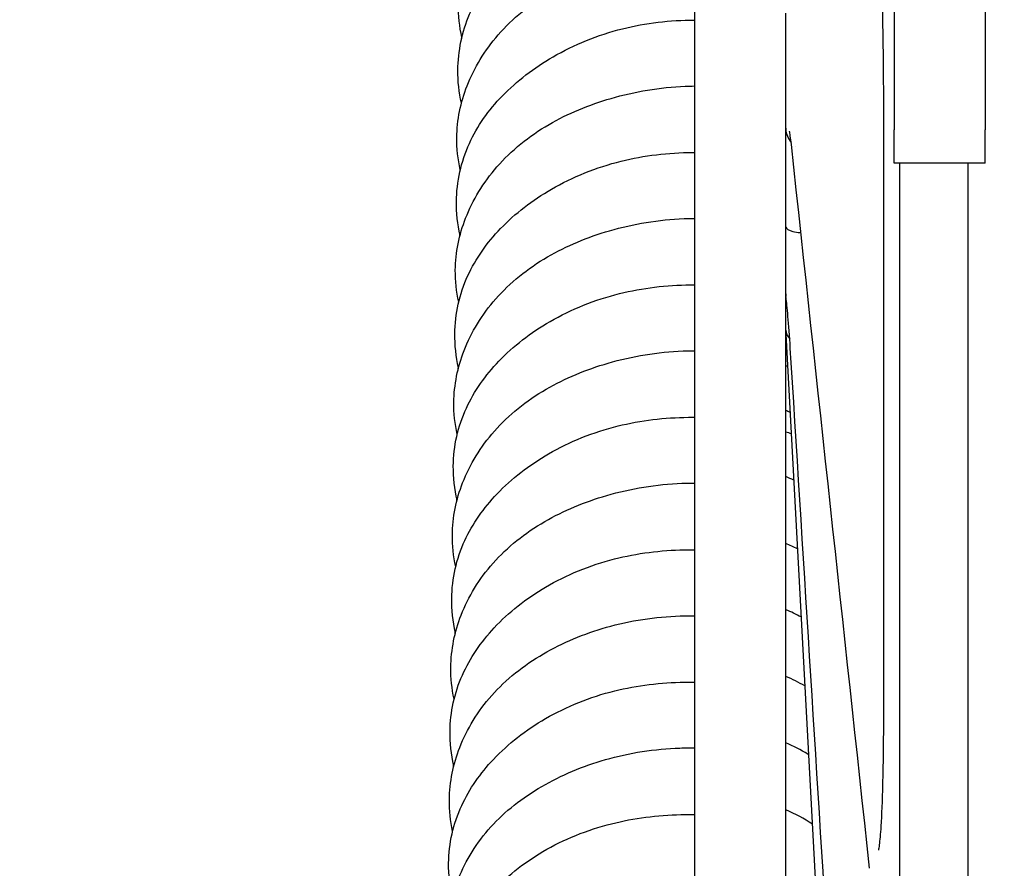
# Model space of a CAD drawing. Header units: millimetres. Extents: x 49320 to 60117, y -4209 to 20568.
# Tile 45 of 252: x 52403.54 to 52407.86, y -1966.05 to -1962.33. Entities that reach past the tile are written whole.
import ezdxf

# ---------------------------------------------------------------- set-up
doc = ezdxf.new("R2010")
doc.units = ezdxf.units.MM
doc.layers.add('_mt_hatch żelbet', color=8, linetype='Continuous', lineweight=9)
doc.layers.add('_mt_widok', color=253, linetype='Continuous')
doc.layers.add('ARCATA', color=4, linetype='Continuous')

# ---------------------------------------------------------------- blocks, each defined once
blk = doc.blocks.new('WINDA 1 DZ')
at = {"layer": 'ARCATA', "color": 5, "true_color": 0x1414ff}
for p, q in [((169.925, 76.9332), (169.925, 65.3942)), ((169.925, 76.9332), (169.925, 65.3942)), ((170.8, 76.1113), (170.8, 75.1901)), ((170.8, 76.1113), (170.8, 75.1901)), ((171.2, 76.1113), (171.2, 75.1901)), ((171.2, 76.1113), (171.2, 75.1901)), ((170.325, 75.1969), (170.325, 75.7023)), ((170.325, 75.1969), (170.325, 75.7023)), ((170.325, 75.1687), (170.325, 75.1969)), ((170.325, 75.1687), (170.325, 75.1969)), ((170.8, 75.0437), (170.8, 75.1901)), ((170.8, 75.0437), (170.8, 75.1901)), ((171.2, 75.0437), (171.2, 75.1901)), ((171.2, 75.0437), (171.2, 75.1901)), ((170.325, 65.3942), (170.325, 75.1687)), ((170.325, 65.3942), (170.325, 75.1687)), ((170.3696, 75.1161), (170.3696, 75.116)), ((170.3696, 75.1161), (170.3696, 75.116)), ((171.2, 75.0437), (170.8, 75.0437)), ((171.2, 75.0437), (170.8, 75.0437)), ((170.825, 65.0677), (170.825, 75.0437)), ((170.825, 65.0677), (170.825, 75.0437)), ((171.125, 65.0677), (171.125, 75.0437)), ((171.125, 65.0677), (171.125, 75.0437)), ((170.3916, 74.7385), (170.3916, 74.7385)), ((170.3916, 74.7385), (170.3916, 74.7385)), ((170.325, 74.2927), (170.825, 65.0677)), ((170.325, 74.2927), (170.825, 65.0677))]:
    blk.add_line(p, q, dxfattribs=at)
for centre, major_axis, ratio, start_param, end_param in [((170.328, 75.2197), (0.0021, 0.0322), 0.065188, 2.358356, 2.61243), ((170.328, 75.2197), (0.0021, 0.0322), 0.065188, 2.358356, 2.61243), ((170.328, 74.4464), (-0.0027, 0.0259), 0.048294, 0.434366, 0.68844), ((170.328, 74.4464), (-0.0027, 0.0259), 0.048294, 0.434366, 0.68844), ((170.8551, 72.6719), (-0.1, 0), 0.383179, 6.283166, 6.283251), ((170.8551, 72.6719), (-0.1, 0), 0.383179, 6.283166, 6.283251)]:
    blk.add_ellipse(centre, major_axis=major_axis, ratio=ratio, start_param=start_param, end_param=end_param, dxfattribs=at)
for points, knots in [([(168.9041, 75.5956), (168.893, 75.6429), (168.8875, 75.6913), (168.889, 75.8167), (168.9052, 75.895), (168.9658, 76.0474), (169.0126, 76.1227), (169.1337, 76.2605), (169.2113, 76.3241), (169.3823, 76.4239), (169.4763, 76.4628), (169.6775, 76.5203), (169.7878, 76.5383), (169.9062, 76.5435), (169.9156, 76.5438), (169.925, 76.544)], [275.338456, 275.338456, 275.338456, 275.338456, 275.515688, 275.515688, 275.80424, 275.80424, 276.111065, 276.111065, 276.433775, 276.433775, 276.742372, 276.742372, 277.07021, 277.07021, 277.098408, 277.098408, 277.098408, 277.098408]), ([(168.9017, 75.3062), (168.8909, 75.3544), (168.8857, 75.4034), (168.8871, 75.535), (168.9043, 75.619), (168.971, 75.7766), (169.022, 75.8512), (169.1459, 75.9811), (169.2199, 76.0386), (169.3922, 76.1398), (169.4949, 76.1827), (169.7045, 76.2379), (169.8136, 76.2517), (169.922, 76.2529), (169.9235, 76.2529), (169.925, 76.253)], [269.155303, 269.155303, 269.155303, 269.155303, 269.336114, 269.336114, 269.645237, 269.645237, 269.953435, 269.953435, 270.255848, 270.255848, 270.591878, 270.591878, 270.913182, 270.913182, 270.917768, 270.917768, 270.917768, 270.917768]), ([(170.755, 75.2384), (170.755, 75.3582), (170.7541, 75.4822), (170.7503, 75.7184), (170.7475, 75.8337), (170.741, 76.0211), (170.7375, 76.0992), (170.7337, 76.1669)], [0, 0, 0, 0, 0.362526, 0.362526, 0.722246, 0.722246, 1.012854, 1.012854, 1.012854, 1.012854]), ([(170.755, 75.2384), (170.755, 75.3582), (170.7541, 75.4822), (170.7503, 75.7184), (170.7475, 75.8337), (170.741, 76.0211), (170.7375, 76.0992), (170.7337, 76.1669)], [0, 0, 0, 0, 0.362526, 0.362526, 0.722246, 0.722246, 1.012854, 1.012854, 1.012854, 1.012854]), ([(168.8968, 75.0144), (168.886, 75.0611), (168.8807, 75.1088), (168.8822, 75.2327), (168.898, 75.3101), (168.9576, 75.4625), (169.0041, 75.5386), (169.1253, 75.6781), (169.2034, 75.7425), (169.3746, 75.8424), (169.4678, 75.8811), (169.6682, 75.9389), (169.7786, 75.9571), (169.9002, 75.9626), (169.9126, 75.963), (169.925, 75.9632)], [262.969997, 262.969997, 262.969997, 262.969997, 263.144778, 263.144778, 263.430216, 263.430216, 263.739544, 263.739544, 264.065146, 264.065146, 264.37144, 264.37144, 264.69971, 264.69971, 264.736896, 264.736896, 264.736896, 264.736896]), ([(168.8957, 74.7265), (168.8847, 74.7758), (168.8793, 74.8259), (168.8807, 74.9616), (168.8995, 75.0493), (168.9707, 75.2056), (169.0208, 75.2763), (169.1444, 75.4041), (169.22, 75.4622), (169.3956, 75.5636), (169.4998, 75.6061), (169.7101, 75.6589), (169.8179, 75.6715), (169.9239, 75.6719), (169.9244, 75.6719), (169.925, 75.6719)], [256.788533, 256.788533, 256.788533, 256.788533, 256.973828, 256.973828, 257.294248, 257.294248, 257.590379, 257.590379, 257.898021, 257.898021, 258.236894, 258.236894, 258.554327, 258.554327, 258.555988, 258.555988, 258.555988, 258.555988]), ([(168.89, 74.4337), (168.8794, 74.4802), (168.8743, 74.5275), (168.8758, 74.6512), (168.8916, 74.7288), (168.9512, 74.882), (168.998, 74.9587), (169.1198, 75.0984), (169.198, 75.1623), (169.3688, 75.2615), (169.4617, 75.3001), (169.6623, 75.358), (169.7734, 75.3763), (169.8971, 75.3817), (169.9111, 75.3821), (169.925, 75.3823)], [250.602234, 250.602234, 250.602234, 250.602234, 250.775841, 250.775841, 251.062018, 251.062018, 251.373639, 251.373639, 251.698063, 251.698063, 252.003285, 252.003285, 252.333449, 252.333449, 252.375255, 252.375255, 252.375255, 252.375255]), ([(170.3494, 75.1255), (170.3478, 75.14), (170.3462, 75.1525), (170.3435, 75.1717), (170.3422, 75.1788), (170.3412, 75.1833), (170.341, 75.184), (170.341, 75.184)], [0, 0, 0, 0, 0.0913655, 0.0913655, 0.1783779, 0.1783779, 0.208687, 0.208687, 0.208687, 0.208687]), ([(170.3494, 75.1255), (170.3478, 75.14), (170.3462, 75.1525), (170.3435, 75.1717), (170.3422, 75.1788), (170.3412, 75.1833), (170.341, 75.184), (170.341, 75.184)], [0, 0, 0, 0, 0.0913655, 0.0913655, 0.1783779, 0.1783779, 0.208687, 0.208687, 0.208687, 0.208687]), ([(168.889, 74.1452), (168.8779, 74.1947), (168.8725, 74.245), (168.8738, 74.381), (168.8927, 74.4687), (168.9641, 74.6243), (169.0137, 74.6944), (169.1369, 74.8223), (169.2131, 74.881), (169.3893, 74.9827), (169.4936, 75.0252), (169.7032, 75.0775), (169.8102, 75.09), (169.9183, 75.0907), (169.9217, 75.0908), (169.925, 75.0908)], [244.420041, 244.420041, 244.420041, 244.420041, 244.606213, 244.606213, 244.926542, 244.926542, 245.220262, 245.220262, 245.530243, 245.530243, 245.869048, 245.869048, 246.184349, 246.184349, 246.1944, 246.1944, 246.1944, 246.1944]), ([(168.8832, 73.8529), (168.8728, 73.8991), (168.8678, 73.9463), (168.8693, 74.07), (168.885, 74.1477), (168.9447, 74.3015), (168.9918, 74.3787), (169.114, 74.5182), (169.1921, 74.5816), (169.3625, 74.6804), (169.4552, 74.719), (169.6563, 74.7772), (169.768, 74.7956), (169.894, 74.8009), (169.9095, 74.8012), (169.925, 74.8013)], [238.23426, 238.23426, 238.23426, 238.23426, 238.407294, 238.407294, 238.694101, 238.694101, 239.007323, 239.007323, 239.330313, 239.330313, 239.635161, 239.635161, 239.967176, 239.967176, 240.013721, 240.013721, 240.013721, 240.013721]), ([(170.3251, 74.7629), (170.3251, 74.763), (170.3251, 74.7631), (170.325, 74.763), (170.325, 74.7628), (170.325, 74.7623), (170.325, 74.7618), (170.325, 74.7613)], [0, 0, 0, 0, 0.00001238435, 0.00001238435, 0.00002839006, 0.00002839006, 0.0000543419, 0.0000543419, 0.0000543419, 0.0000543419]), ([(170.3251, 74.7629), (170.3251, 74.763), (170.3251, 74.7631), (170.325, 74.763), (170.325, 74.7628), (170.325, 74.7623), (170.325, 74.7618), (170.325, 74.7613)], [0, 0, 0, 0, 0.00001238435, 0.00001238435, 0.00002839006, 0.00002839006, 0.0000543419, 0.0000543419, 0.0000543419, 0.0000543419]), ([(170.3251, 74.7629), (170.3262, 74.7559), (170.3379, 74.7488), (170.3559, 74.7442), (170.3655, 74.7417), (170.3767, 74.7399), (170.3877, 74.7388), (170.3889, 74.7387), (170.39, 74.7386), (170.3912, 74.7385)], [-1, -1, -1, -1, -0.5, -0.5, -0.5, -0.25, -0.25, -0.25, -0.22693, -0.22693, -0.22693, -0.22693]), ([(170.3251, 74.7629), (170.3262, 74.7559), (170.3379, 74.7488), (170.3559, 74.7442), (170.3655, 74.7417), (170.3767, 74.7399), (170.3877, 74.7388), (170.3889, 74.7387), (170.39, 74.7386), (170.3912, 74.7385)], [-1, -1, -1, -1, -0.5, -0.5, -0.5, -0.25, -0.25, -0.25, -0.22693, -0.22693, -0.22693, -0.22693]), ([(168.8823, 73.5638), (168.8711, 73.6135), (168.8656, 73.6641), (168.867, 73.8001), (168.886, 73.8879), (168.9574, 74.0427), (169.0065, 74.1122), (169.1294, 74.2405), (169.206, 74.2998), (169.3828, 74.4019), (169.4871, 74.4443), (169.6961, 74.4961), (169.8022, 74.5086), (169.9125, 74.5095), (169.9187, 74.5096), (169.925, 74.5095)], [232.05153, 232.05153, 232.05153, 232.05153, 232.238462, 232.238462, 232.558335, 232.558335, 232.850071, 232.850071, 233.162466, 233.162466, 233.501074, 233.501074, 233.814072, 233.814072, 233.8329, 233.8329, 233.8329, 233.8329]), ([(170.349, 74.167), (170.3453, 74.2259), (170.3416, 74.2798), (170.3348, 74.3685), (170.3317, 74.4048), (170.3279, 74.4419), (170.3267, 74.4518), (170.3259, 74.4579)], [0, 0, 0, 0, 0.2044136, 0.2044136, 0.406352, 0.406352, 0.5066829, 0.5066829, 0.5066829, 0.5066829]), ([(170.349, 74.167), (170.3453, 74.2259), (170.3416, 74.2798), (170.3348, 74.3685), (170.3317, 74.4048), (170.3279, 74.4419), (170.3267, 74.4518), (170.3259, 74.4579)], [0, 0, 0, 0, 0.2044136, 0.2044136, 0.406352, 0.406352, 0.5066829, 0.5066829, 0.5066829, 0.5066829]), ([(170.3251, 74.3099), (170.3251, 74.3102), (170.3251, 74.3104), (170.325, 74.3108), (170.325, 74.311), (170.325, 74.3111), (170.325, 74.3111), (170.325, 74.311)], [0, 0, 0, 0, 0.00001238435, 0.00001238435, 0.00002839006, 0.00002839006, 0.0000543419, 0.0000543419, 0.0000543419, 0.0000543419]), ([(170.3251, 74.3099), (170.3251, 74.3102), (170.3251, 74.3104), (170.325, 74.3108), (170.325, 74.311), (170.325, 74.3111), (170.325, 74.3111), (170.325, 74.311)], [0, 0, 0, 0, 0.00001238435, 0.00001238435, 0.00002839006, 0.00002839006, 0.0000543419, 0.0000543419, 0.0000543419, 0.0000543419]), ([(168.8764, 73.272), (168.8661, 73.3182), (168.8613, 73.3652), (168.8627, 73.489), (168.8785, 73.567), (168.9383, 73.7214), (168.9857, 73.7989), (169.1083, 73.9382), (169.1864, 74.001), (169.3565, 74.0994), (169.4491, 74.138), (169.6507, 74.1964), (169.7631, 74.2149), (169.891, 74.22), (169.908, 74.2204), (169.925, 74.2204)], [225.866313, 225.866313, 225.866313, 225.866313, 226.038915, 226.038915, 226.326729, 226.326729, 226.641389, 226.641389, 226.962726, 226.962726, 227.267582, 227.267582, 227.60129, 227.60129, 227.652213, 227.652213, 227.652213, 227.652213]), ([(168.8756, 72.9825), (168.8643, 73.0323), (168.8587, 73.0831), (168.86, 73.2192), (168.8792, 73.3068), (168.9505, 73.4609), (168.9993, 73.5301), (169.1218, 73.6587), (169.1989, 73.7185), (169.3761, 73.821), (169.4804, 73.8633), (169.6887, 73.9146), (169.7941, 73.9272), (169.9067, 73.9284), (169.9158, 73.9284), (169.925, 73.9283)], [219.683097, 219.683097, 219.683097, 219.683097, 219.870623, 219.870623, 220.189831, 220.189831, 220.479904, 220.479904, 220.794567, 220.794567, 221.132783, 221.132783, 221.443834, 221.443834, 221.471417, 221.471417, 221.471417, 221.471417]), ([(168.8697, 72.6908), (168.8594, 72.7369), (168.8547, 72.7839), (168.8561, 72.9079), (168.8718, 72.9861), (168.9318, 73.141), (168.9795, 73.219), (169.1025, 73.3581), (169.1804, 73.4203), (169.3503, 73.5185), (169.443, 73.5571), (169.645, 73.6156), (169.7578, 73.6341), (169.8878, 73.6391), (169.9064, 73.6394), (169.925, 73.6393)], [213.497877, 213.497877, 213.497877, 213.497877, 213.67042, 213.67042, 213.959019, 213.959019, 214.27508, 214.27508, 214.594948, 214.594948, 214.900085, 214.900085, 215.234964, 215.234964, 215.29075, 215.29075, 215.29075, 215.29075]), ([(168.8685, 72.3986), (168.8569, 72.4485), (168.8513, 72.4994), (168.8527, 72.6332), (168.8709, 72.7182), (168.9392, 72.8711), (168.9872, 72.9414), (169.1088, 73.072), (169.1857, 73.1329), (169.362, 73.2366), (169.4655, 73.2792), (169.6723, 73.3316), (169.7771, 73.3449), (169.895, 73.3471), (169.91, 73.3471), (169.925, 73.3469)], [207.311512, 207.311512, 207.311512, 207.311512, 207.499308, 207.499308, 207.809572, 207.809572, 208.102016, 208.102016, 208.418685, 208.418685, 208.755347, 208.755347, 209.064992, 209.064992, 209.110041, 209.110041, 209.110041, 209.110041]), ([(168.863, 72.1103), (168.8529, 72.1562), (168.8482, 72.2028), (168.8497, 72.3267), (168.8655, 72.4052), (168.9258, 72.5603), (168.9735, 72.6382), (169.0967, 72.7772), (169.1745, 72.8395), (169.3452, 72.9389), (169.4395, 72.9784), (169.6416, 73.036), (169.7527, 73.053), (169.8831, 73.0571), (169.904, 73.0573), (169.925, 73.057)], [201.130342, 201.130342, 201.130342, 201.130342, 201.30178, 201.30178, 201.591307, 201.591307, 201.907296, 201.907296, 202.22731, 202.22731, 202.537506, 202.537506, 202.866411, 202.866411, 202.929337, 202.929337, 202.929337, 202.929337]), ([(168.862, 71.8204), (168.8506, 71.8703), (168.8449, 71.9211), (168.8462, 72.0569), (168.8657, 72.1441), (168.9366, 72.2969), (168.9845, 72.3655), (169.1065, 72.495), (169.1843, 72.5558), (169.3622, 72.6588), (169.4662, 72.7008), (169.6733, 72.7517), (169.7776, 72.7643), (169.895, 72.7661), (169.91, 72.766), (169.925, 72.7658)], [194.946824, 194.946824, 194.946824, 194.946824, 195.134585, 195.134585, 195.451897, 195.451897, 195.739483, 195.739483, 196.058136, 196.058136, 196.395027, 196.395027, 196.703315, 196.703315, 196.748339, 196.748339, 196.748339, 196.748339]), ([(170.7328, 72.0286), (170.7328, 72.0286), (170.733, 72.0292), (170.7339, 72.0336), (170.7352, 72.0412), (170.739, 72.0702), (170.7415, 72.0986), (170.7467, 72.1824), (170.7493, 72.2454), (170.7532, 72.3994), (170.7545, 72.4948), (170.755, 72.6217), (170.755, 72.6466), (170.755, 72.6719)], [0.179941, 0.179941, 0.179941, 0.179941, 0.217428, 0.217428, 0.336064, 0.336064, 0.55737, 0.55737, 0.865165, 0.865165, 1.20977, 1.20977, 1.291901, 1.291901, 1.291901, 1.291901]), ([(170.7328, 72.0286), (170.7328, 72.0286), (170.733, 72.0292), (170.7339, 72.0336), (170.7352, 72.0412), (170.739, 72.0702), (170.7415, 72.0986), (170.7467, 72.1824), (170.7493, 72.2454), (170.7532, 72.3994), (170.7545, 72.4948), (170.755, 72.6217), (170.755, 72.6466), (170.755, 72.6719)], [0.179941, 0.179941, 0.179941, 0.179941, 0.217428, 0.217428, 0.336064, 0.336064, 0.55737, 0.55737, 0.865165, 0.865165, 1.20977, 1.20977, 1.291901, 1.291901, 1.291901, 1.291901]), ([(170.425, 72.4473), (170.4238, 72.448), (170.4225, 72.4488), (170.3917, 72.4679), (170.3594, 72.4847), (170.325, 72.4996)], [193.6786242, 193.6786242, 193.6786242, 193.6786242, 193.6840941, 193.6840941, 193.811752, 193.811752, 193.811752, 193.811752]), ([(168.8565, 71.5291), (168.8463, 71.5755), (168.8415, 71.6227), (168.843, 71.7481), (168.859, 71.8276), (168.9204, 71.9836), (168.9687, 72.0614), (169.0922, 72.1981), (169.1692, 72.2582), (169.3391, 72.3572), (169.4344, 72.3975), (169.6385, 72.4556), (169.7503, 72.473), (169.8819, 72.4772), (169.9035, 72.4773), (169.925, 72.4769)], [188.76177, 188.76177, 188.76177, 188.76177, 188.935442, 188.935442, 189.228647, 189.228647, 189.544521, 189.544521, 189.857935, 189.857935, 190.172018, 190.172018, 190.503111, 190.503111, 190.567772, 190.567772, 190.567772, 190.567772]), ([(170.4415, 72.1431), (170.4063, 72.166), (170.3673, 72.187), (170.3255, 72.2054), (170.3253, 72.2056), (170.325, 72.2057)], [198.8683415, 198.8683415, 198.8683415, 198.8683415, 199.0238493, 199.0238493, 199.0248449, 199.0248449, 199.0248449, 199.0248449]), ([(168.8529, 71.2436), (168.8425, 71.2908), (168.8374, 71.3389), (168.8388, 71.4698), (168.8574, 71.5547), (168.9255, 71.707), (168.9731, 71.777), (169.0946, 71.9091), (169.1725, 71.9712), (169.3501, 72.0754), (169.4533, 72.1175), (169.6588, 72.1691), (169.7623, 72.1822), (169.8844, 72.1849), (169.9047, 72.1849), (169.925, 72.1845)], [182.583971, 182.583971, 182.583971, 182.583971, 182.761352, 182.761352, 183.070985, 183.070985, 183.362379, 183.362379, 183.684336, 183.684336, 184.019579, 184.019579, 184.325747, 184.325747, 184.386745, 184.386745, 184.386745, 184.386745])]:
    blk.add_open_spline(points, degree=3, knots=knots, dxfattribs=at)
for points in [[(168.9027, 75.59), (168.9029, 75.5928), (168.9032, 75.5957), (168.9034, 75.5985)], [(170.755, 72.6719), (170.755, 73.4906), (170.755, 74.3603), (170.755, 75.2384)], [(170.755, 72.6719), (170.755, 73.4906), (170.755, 74.3603), (170.755, 75.2384)], [(170.3251, 75.1919), (170.326, 75.1717), (170.3347, 75.1504), (170.3484, 75.1344)], [(170.3251, 75.1919), (170.326, 75.1717), (170.3347, 75.1504), (170.3484, 75.1344)], [(170.6929, 71.9486), (170.5784, 73.0076), (170.4638, 74.0665), (170.3494, 75.1255)], [(170.6929, 71.9486), (170.5784, 73.0076), (170.4638, 74.0665), (170.3494, 75.1255)], [(168.8961, 75.0115), (168.8962, 75.0129), (168.8963, 75.0144), (168.8965, 75.0158)], [(168.8941, 74.7203), (168.8943, 74.7237), (168.8945, 74.7272), (168.8948, 74.7306)], [(170.3251, 74.4664), (170.3252, 74.4636), (170.3255, 74.4607), (170.3259, 74.4579)], [(170.3251, 74.4664), (170.3252, 74.4636), (170.3255, 74.4607), (170.3259, 74.4579)], [(168.89, 74.4335), (168.89, 74.4336), (168.89, 74.4337), (168.89, 74.4339)], [(170.3251, 74.3099), (170.3259, 74.2971), (170.3321, 74.2839), (170.3421, 74.2729)], [(170.3251, 74.3099), (170.3259, 74.2971), (170.3321, 74.2839), (170.3421, 74.2729)], [(170.3273, 74.2504), (170.3265, 74.2507), (170.3258, 74.2511), (170.325, 74.2514)], [(170.3273, 74.2504), (170.3265, 74.2507), (170.3258, 74.2511), (170.325, 74.2514)], [(168.8875, 74.1391), (168.8877, 74.1424), (168.8879, 74.1457), (168.8882, 74.149)], [(170.325, 74.1553), (170.3275, 74.1544), (170.3301, 74.1536), (170.3326, 74.1527)], [(170.325, 74.1553), (170.3275, 74.1544), (170.3301, 74.1536), (170.3326, 74.1527)], [(170.6926, 68.6723), (170.578, 70.5039), (170.4634, 72.3354), (170.349, 74.167)], [(170.6926, 68.6723), (170.578, 70.5039), (170.4634, 72.3354), (170.349, 74.167)], [(170.3436, 73.9498), (170.3374, 73.9525), (170.3313, 73.9552), (170.325, 73.9578)], [(170.3436, 73.9498), (170.3374, 73.9525), (170.3313, 73.9552), (170.325, 73.9578)], [(170.325, 73.8647), (170.3329, 73.8621), (170.3408, 73.8594), (170.3486, 73.8566)], [(170.325, 73.8647), (170.3329, 73.8621), (170.3408, 73.8594), (170.3486, 73.8566)], [(170.3597, 73.6524), (170.3484, 73.6577), (170.3368, 73.6627), (170.325, 73.6676)], [(168.8808, 73.5576), (168.881, 73.561), (168.8812, 73.5645), (168.8814, 73.5679)], [(170.3761, 73.3502), (170.3596, 73.3585), (170.3425, 73.3664), (170.325, 73.3738)], [(170.3923, 73.0517), (170.371, 73.0632), (170.3485, 73.0739), (170.325, 73.0838)], [(168.8738, 72.9752), (168.874, 72.9793), (168.8743, 72.9833), (168.8746, 72.9873)], [(170.4087, 72.7491), (170.3823, 72.7642), (170.3543, 72.7781), (170.325, 72.7908)], [(168.8668, 72.3915), (168.867, 72.3954), (168.8672, 72.3993), (168.8675, 72.4032)]]:
    blk.add_open_spline(points, degree=3, dxfattribs=at)

msp = doc.modelspace()

# ---------------------------------------------------------------- hatches: boundary and pattern name
at = {"layer": '_mt_hatch żelbet', "ltscale": 2, "transparency": 33554687}
h = msp.add_hatch(dxfattribs=at)
h.set_pattern_fill('ANSI36', color=8)
h.set_pattern_definition([(45, (55916.9242, 1437.763), (1.683798, 6.173926), [7.9375, -1.5875, 0, -1.5875])])
edge = h.paths.add_edge_path()
edge.add_line((52283.3225, -2023), (52251.5763, -2023))
edge.add_line((52251.5763, -2023), (52251.5763, -1940.6))
edge.add_line((52251.5763, -1940.6), (52249.7263, -1940.6))
edge.add_line((52249.7263, -1940.6), (52249.6763, -1940.55))
edge.add_arc((52249.6263, -1940.55), 0.05, 0, 90)
edge.add_line((52249.6263, -1940.5), (52247.1263, -1940.5))
edge.add_line((52247.1263, -1940.5), (52247.1263, -1940.575))
edge.add_line((52247.1263, -1940.575), (52247.1013, -1940.6))
edge.add_line((52247.1013, -1940.6), (52246.9013, -1940.6))
edge.add_line((52246.9013, -1940.6), (52246.8763, -1940.575))
edge.add_line((52246.8763, -1940.575), (52246.8763, -1940.5))
edge.add_line((52246.8763, -1940.5), (52246.8263, -1940.5))
edge.add_line((52246.8263, -1940.5), (52246.8263, -1939.5))
edge.add_line((52246.8263, -1939.5), (52246.8763, -1939.5))
edge.add_line((52246.8763, -1939.5), (52246.8763, -1939.425))
edge.add_line((52246.8763, -1939.425), (52246.9013, -1939.4))
edge.add_line((52246.9013, -1939.4), (52247.1013, -1939.4))
edge.add_line((52247.1013, -1939.4), (52247.1263, -1939.425))
edge.add_line((52247.1263, -1939.425), (52247.1263, -1939.5))
edge.add_line((52247.1263, -1939.5), (52249.6263, -1939.5))
edge.add_arc((52249.6263, -1939.45), 0.05, 270, 360)
edge.add_line((52249.6763, -1939.45), (52249.7263, -1939.4))
edge.add_line((52249.7263, -1939.4), (52251.5763, -1939.4))
edge.add_line((52251.5763, -1939.4), (52251.5763, -1932.6))
edge.add_line((52251.5763, -1932.6), (52249.7263, -1932.6))
edge.add_line((52249.7263, -1932.6), (52249.6763, -1932.55))
edge.add_arc((52249.6263, -1932.55), 0.05, 0, 90)
edge.add_line((52249.6263, -1932.5), (52247.1263, -1932.5))
edge.add_line((52247.1263, -1932.5), (52247.1263, -1932.575))
edge.add_line((52247.1263, -1932.575), (52247.1013, -1932.6))
edge.add_line((52247.1013, -1932.6), (52246.9013, -1932.6))
edge.add_line((52246.9013, -1932.6), (52246.8763, -1932.575))
edge.add_line((52246.8763, -1932.575), (52246.8763, -1932.5))
edge.add_line((52246.8763, -1932.5), (52246.8263, -1932.5))
edge.add_line((52246.8263, -1932.5), (52246.8263, -1932.625))
edge.add_arc((52246.8013, -1932.625), 0.025, 270, 360, ccw=False)
edge.add_line((52246.8013, -1932.65), (52245.4513, -1932.65))
edge.add_arc((52245.4513, -1932.625), 0.025, 180, 270, ccw=False)
edge.add_line((52245.4263, -1932.6029), (52245.4263, -1932.5039))
edge.add_line((52245.4263, -1932.5039), (52244.1919, -1932.6))
edge.add_arc((52244.1763, -1932.4006), 0.2, 180, 274.4517, ccw=False)
edge.add_line((52243.9763, -1932.4006), (52243.9763, -1931.5994))
edge.add_arc((52244.1763, -1931.5994), 0.2, 85.5483, 180, ccw=False)
edge.add_line((52244.1919, -1931.4), (52245.4263, -1931.4961))
edge.add_line((52245.4263, -1931.4961), (52245.4263, -1931.3756))
edge.add_arc((52245.4513, -1931.375), 0.025, 90, 180, ccw=False)
edge.add_line((52245.4513, -1931.35), (52246.8013, -1931.35))
edge.add_arc((52246.8013, -1931.375), 0.025, 0, 90, ccw=False)
edge.add_line((52246.8263, -1931.375), (52246.8263, -1931.5))
edge.add_line((52246.8263, -1931.5), (52246.8763, -1931.5))
edge.add_line((52246.8763, -1931.5), (52246.8763, -1931.425))
edge.add_line((52246.8763, -1931.425), (52246.9013, -1931.4))
edge.add_line((52246.9013, -1931.4), (52247.1013, -1931.4))
edge.add_line((52247.1013, -1931.4), (52247.1263, -1931.425))
edge.add_line((52247.1263, -1931.425), (52247.1263, -1931.5))
edge.add_line((52247.1263, -1931.5), (52249.6263, -1931.5))
edge.add_arc((52249.6263, -1931.45), 0.05, 270, 360)
edge.add_line((52249.6763, -1931.45), (52249.7263, -1931.4))
edge.add_line((52249.7263, -1931.4), (52251.5763, -1931.4))
edge.add_line((52251.5763, -1931.4), (52251.5763, -1866.25))
edge.add_line((52251.5763, -1866.25), (52249.7263, -1866.25))
edge.add_line((52249.7263, -1866.25), (52249.6763, -1866.2))
edge.add_arc((52249.6263, -1866.2), 0.05, 0, 90)
edge.add_line((52249.6263, -1866.15), (52247.1263, -1866.15))
edge.add_line((52247.1263, -1866.15), (52247.1263, -1866.225))
edge.add_line((52247.1263, -1866.225), (52247.1013, -1866.25))
edge.add_line((52247.1013, -1866.25), (52246.9013, -1866.25))
edge.add_line((52246.9013, -1866.25), (52246.8763, -1866.225))
edge.add_line((52246.8763, -1866.225), (52246.8763, -1866.15))
edge.add_line((52246.8763, -1866.15), (52246.8263, -1866.15))
edge.add_line((52246.8263, -1866.15), (52246.8263, -1866.275))
edge.add_arc((52246.8013, -1866.275), 0.025, 270, 360, ccw=False)
edge.add_line((52246.8013, -1866.3), (52245.4513, -1866.3))
edge.add_arc((52245.4513, -1866.275), 0.025, 180, 270, ccw=False)
edge.add_line((52245.4263, -1866.275), (52245.4263, -1866.1539))
edge.add_line((52245.4263, -1866.1539), (52244.6919, -1866.25))
edge.add_arc((52244.6763, -1866.0506), 0.2, 180, 274.4517, ccw=False)
edge.add_line((52244.4763, -1866.0506), (52244.4763, -1865.2494))
edge.add_arc((52244.6763, -1865.2494), 0.2, 85.5483, 180, ccw=False)
edge.add_line((52244.6919, -1865.05), (52245.4263, -1865.1461))
edge.add_line((52245.4263, -1865.1461), (52245.4263, -1865.025))
edge.add_arc((52245.4513, -1865.025), 0.025, 90, 180, ccw=False)
edge.add_line((52245.4513, -1865), (52246.8013, -1865))
edge.add_arc((52246.8013, -1865.025), 0.025, 0, 90, ccw=False)
edge.add_line((52246.8263, -1865.025), (52246.8263, -1865.15))
edge.add_line((52246.8263, -1865.15), (52246.8763, -1865.15))
edge.add_line((52246.8763, -1865.15), (52246.8763, -1865.075))
edge.add_line((52246.8763, -1865.075), (52246.9013, -1865.05))
edge.add_line((52246.9013, -1865.05), (52247.1013, -1865.05))
edge.add_line((52247.1013, -1865.05), (52247.1263, -1865.075))
edge.add_line((52247.1263, -1865.075), (52247.1263, -1865.15))
edge.add_line((52247.1263, -1865.15), (52249.6263, -1865.15))
edge.add_arc((52249.6263, -1865.1), 0.05, 270, 360)
edge.add_line((52249.6763, -1865.1), (52249.7263, -1865.05))
edge.add_line((52249.7263, -1865.05), (52251.5763, -1865.05))
edge.add_line((52251.5763, -1865.05), (52251.5763, -1856.15))
edge.add_line((52251.5763, -1856.15), (52249.7263, -1856.15))
edge.add_line((52249.7263, -1856.15), (52249.6763, -1856.1))
edge.add_arc((52249.6263, -1856.1), 0.05, 0, 90)
edge.add_line((52249.6263, -1856.05), (52247.1263, -1856.05))
edge.add_line((52247.1263, -1856.05), (52247.1263, -1856.125))
edge.add_line((52247.1263, -1856.125), (52247.1013, -1856.15))
edge.add_line((52247.1013, -1856.15), (52246.9013, -1856.15))
edge.add_line((52246.9013, -1856.15), (52246.8763, -1856.125))
edge.add_line((52246.8763, -1856.125), (52246.8763, -1856.05))
edge.add_line((52246.8763, -1856.05), (52246.8263, -1856.05))
edge.add_line((52246.8263, -1856.05), (52246.8263, -1856.175))
edge.add_arc((52246.8013, -1856.175), 0.025, 270, 360, ccw=False)
edge.add_line((52246.8013, -1856.2), (52246.4455, -1856.2))
edge.add_spline(control_points=[(52246.4364, -1856.189), (52246.4364, -1856.189), (52246.4363, -1856.1889), (52246.4357, -1856.1887), (52246.4348, -1856.1883), (52246.4317, -1856.1873), (52246.4291, -1856.1866), (52246.4222, -1856.1851), (52246.4176, -1856.1842), (52246.407, -1856.1827), (52246.4009, -1856.182), (52246.3886, -1856.1812), (52246.3824, -1856.181), (52246.3763, -1856.181)], knot_values=[0.024008, 0.024008, 0.024008, 0.024008, 0.028269, 0.028269, 0.039404, 0.039404, 0.055597, 0.055597, 0.075883, 0.075883, 0.097542, 0.097542, 0.117485, 0.117485, 0.117485, 0.117485], degree=3, periodic=0)
edge.add_line((52246.3763, -1856.181), (52245.5763, -1856.181))
edge.add_spline(control_points=[(52245.5763, -1856.1983), (52245.5705, -1856.1983), (52245.5646, -1856.1982), (52245.5452, -1856.198), (52245.5321, -1856.1977), (52245.5073, -1856.1965), (52245.4957, -1856.1957), (52245.4749, -1856.1929), (52245.4654, -1856.191), (52245.4509, -1856.1857), (52245.4454, -1856.183), (52245.4364, -1856.1756), (52245.4329, -1856.1717), (52245.4278, -1856.1618), (52245.4263, -1856.1559), (52245.4263, -1856.1503)], knot_values=[0, 0, 0, 0, 0.0173, 0.0173, 0.057137, 0.057137, 0.096974, 0.096974, 0.13681, 0.13681, 0.163111, 0.163111, 0.180869, 0.180869, 0.199184, 0.199184, 0.199184, 0.199184], degree=3, periodic=0)
edge.add_line((52245.4263, -1856.1503), (52245.4263, -1856.0539))
edge.add_line((52245.4263, -1856.0539), (52244.6919, -1856.15))
edge.add_arc((52244.6763, -1855.9506), 0.2, 180, 274.4517, ccw=False)
edge.add_line((52244.4763, -1855.9506), (52244.4763, -1855.1494))
edge.add_arc((52244.6763, -1855.1494), 0.2, 85.5483, 180, ccw=False)
edge.add_line((52244.6919, -1854.95), (52245.4263, -1855.0461))
edge.add_line((52245.4263, -1855.0461), (52245.4263, -1854.925))
edge.add_arc((52245.4513, -1854.925), 0.025, 90, 180, ccw=False)
edge.add_line((52245.4513, -1854.9), (52246.8013, -1854.9))
edge.add_arc((52246.8013, -1854.925), 0.025, 0, 90, ccw=False)
edge.add_line((52246.8263, -1854.925), (52246.8263, -1855.05))
edge.add_line((52246.8263, -1855.05), (52246.8763, -1855.05))
edge.add_line((52246.8763, -1855.05), (52246.8763, -1854.975))
edge.add_line((52246.8763, -1854.975), (52246.9013, -1854.95))
edge.add_line((52246.9013, -1854.95), (52247.1013, -1854.95))
edge.add_line((52247.1013, -1854.95), (52247.1263, -1854.975))
edge.add_line((52247.1263, -1854.975), (52247.1263, -1855.05))
edge.add_line((52247.1263, -1855.05), (52249.6263, -1855.05))
edge.add_arc((52249.6263, -1855), 0.05, 270, 360)
edge.add_line((52249.6763, -1855), (52249.7263, -1854.95))
edge.add_line((52249.7263, -1854.95), (52251.5763, -1854.95))
edge.add_line((52251.5763, -1854.95), (52251.5763, -1829))
edge.add_line((52251.5763, -1829), (52283.3225, -1829))
edge.add_line((52283.3225, -1829), (52283.3225, -1814.1005))
edge.add_line((52283.3225, -1814.1005), (52236.5763, -1814.1005))
edge.add_line((52236.5763, -1814.1005), (52236.5763, -2038))
edge.add_line((52236.5763, -2038), (52283.3225, -2038))
edge.add_line((52283.3225, -2038.0001), (52283.3225, -2023))
h.paths.add_polyline_path([(52431.5763, -1814.1005), (52283.3225, -1814.1005), (52283.3225, -1829), (52416.5763, -1829), (52416.5713, -1929.1), (52416.5713, -1928.2), (52415.3013, -1928.2), (52414.9013, -1928.2), (52415.9013, -1929.2), (52415.9013, -1942.8), (52414.9013, -1943.8), (52415.3013, -1943.8), (52416.5713, -1943.8), (52416.5763, -1942.9), (52416.5763, -2012), (52431.5763, -2027)])
h.paths.add_polyline_path([(52394.7763, -2014.6463), (52434.3763, -2014.6463)])
h.paths.add_polyline_path([(52431.5763, -2038), (52431.5763, -2027), (52416.5763, -2012), (52416.5763, -2023), (52409.5763, -2023), (52409.5763, -2038)])
edge = h.paths.add_edge_path(flags=16)
edge.add_spline(control_points=[(52245.438, -1939.3876), (52245.4384, -1939.3871), (52245.4389, -1939.3867), (52245.4455, -1939.38), (52245.4525, -1939.3759), (52245.4601, -1939.3726)], knot_values=[0.127222, 0.127222, 0.127222, 0.127222, 0.129604, 0.129604, 0.161729, 0.161729, 0.161729, 0.161729], degree=3, periodic=0)
edge = h.paths.add_edge_path(flags=16)
edge.add_arc((52244.1763, -1940.4006), 0.2, 180, 274.4517, ccw=False)
edge.add_line((52243.9763, -1940.4006), (52243.9763, -1939.5994))
edge.add_arc((52244.1763, -1939.5994), 0.2, 85.5483, 180, ccw=False)
edge.add_line((52244.1919, -1939.4), (52245.4263, -1939.4961))
edge.add_line((52245.4263, -1939.4961), (52245.4263, -1940.0967))
edge.add_spline(control_points=[(52245.4263, -1940.0967), (52245.4263, -1940.0972), (52245.4263, -1940.0977), (52245.4265, -1940.1138), (52245.4288, -1940.1293), (52245.4382, -1940.1589), (52245.4451, -1940.173), (52245.4607, -1940.1946), (52245.4681, -1940.2027), (52245.4763, -1940.2099)], knot_values=[0.091168, 0.091168, 0.091168, 0.091168, 0.092523, 0.092523, 0.132421, 0.132421, 0.171812, 0.171812, 0.199493, 0.199493, 0.199493, 0.199493], degree=3, periodic=0)
edge.add_spline(control_points=[(52245.4763, -1940.2099), (52245.4798, -1940.2129), (52245.4833, -1940.2158), (52245.4999, -1940.2277), (52245.5142, -1940.2348), (52245.5444, -1940.2444), (52245.5605, -1940.2469), (52245.5763, -1940.2469)], knot_values=[0, 0, 0, 0, 0.011492, 0.011492, 0.051269, 0.051269, 0.091168, 0.091168, 0.091168, 0.091168], degree=3, periodic=0)
edge.add_line((52245.5763, -1940.2469), (52246.3763, -1940.2469))
edge.add_spline(control_points=[(52246.3763, -1940.2469), (52246.3767, -1940.2469), (52246.3771, -1940.2469), (52246.3826, -1940.247), (52246.3877, -1940.2478), (52246.3975, -1940.2509), (52246.4022, -1940.2532), (52246.4106, -1940.2589), (52246.4143, -1940.2624), (52246.4204, -1940.27), (52246.4226, -1940.2741), (52246.4256, -1940.2824), (52246.4263, -1940.2866), (52246.4263, -1940.2906)], knot_values=[0, 0, 0, 0, 0.001746, 0.001746, 0.02414, 0.02414, 0.046992, 0.046992, 0.070489, 0.070489, 0.093985, 0.093985, 0.117481, 0.117481, 0.117481, 0.117481], degree=3, periodic=0)
edge.add_spline(control_points=[(52246.4263, -1940.2964), (52246.4263, -1940.3017), (52246.4251, -1940.3073), (52246.42, -1940.3174), (52246.4161, -1940.322), (52246.4072, -1940.3292), (52246.4016, -1940.3323), (52246.3893, -1940.3364), (52246.3826, -1940.3374), (52246.3763, -1940.3374)], knot_values=[-0.075489, -0.075489, -0.075489, -0.075489, -0.056592, -0.056592, -0.037695, -0.037695, -0.018848, -0.018848, 0, 0, 0, 0], degree=3, periodic=0)
edge.add_line((52246.3763, -1940.3374), (52245.5763, -1940.3374))
edge.add_spline(control_points=[(52245.5763, -1940.3374), (52245.5576, -1940.3374), (52245.5376, -1940.3404), (52245.5008, -1940.3523), (52245.4841, -1940.3612), (52245.4569, -1940.3815), (52245.4451, -1940.3943), (52245.4298, -1940.4207), (52245.4263, -1940.4342), (52245.4263, -1940.4458)], knot_values=[0.959969, 0.959969, 0.959969, 0.959969, 1.016264, 1.016264, 1.07256, 1.07256, 1.132171, 1.132171, 1.191783, 1.191783, 1.191783, 1.191783], degree=3, periodic=0)
edge.add_line((52245.4263, -1940.4458), (52245.4263, -1940.4864))
edge.add_line((52245.4263, -1940.5039), (52244.1919, -1940.6))
h.paths.add_polyline_path([(52424.0558, -1941.7, -0.437158), (52424.2713, -1941.8994), (52424.2713, -1942.7006, -0.437158), (52424.0558, -1942.9), (52422.8213, -1942.8039), (52422.8213, -1942.925, -0.414214), (52422.7963, -1942.95), (52421.4463, -1942.95, -0.414214), (52421.4213, -1942.925), (52421.4213, -1942.8), (52421.3713, -1942.8), (52421.3713, -1942.875), (52421.3463, -1942.9), (52421.1463, -1942.9), (52421.1213, -1942.875), (52421.1213, -1942.8), (52418.6213, -1942.8, 0.414214), (52418.5713, -1942.85), (52418.5213, -1942.9), (52418.5213, -1941.7), (52418.5713, -1941.75, 0.414214), (52418.6213, -1941.8), (52421.1213, -1941.8), (52421.1213, -1941.725), (52421.1463, -1941.7), (52421.3463, -1941.7), (52421.3713, -1941.725), (52421.3713, -1941.8), (52421.4213, -1941.8), (52421.4213, -1941.675, -0.414214), (52421.4463, -1941.65), (52422.7963, -1941.65, -0.414214), (52422.8213, -1941.675), (52422.8213, -1941.7961)], flags=16)
edge = h.paths.add_edge_path(flags=16)
edge.add_line((52421.5713, -1929.0538), (52422.6713, -1929.0538))
edge.add_spline(control_points=[(52422.6713, -1929.0565), (52422.6848, -1929.0565), (52422.6983, -1929.0568), (52422.7243, -1929.0581), (52422.7368, -1929.0591), (52422.76, -1929.0622), (52422.7706, -1929.0642), (52422.7901, -1929.0704), (52422.799, -1929.0743), (52422.8099, -1929.0841), (52422.8127, -1929.0872), (52422.8185, -1929.0963), (52422.8208, -1929.1029), (52422.8213, -1929.1104), (52422.8213, -1929.1113), (52422.8213, -1929.1122)], knot_values=[0, 0, 0, 0, 0.039334, 0.039334, 0.078667, 0.078667, 0.118001, 0.118001, 0.157334, 0.157334, 0.171979, 0.171979, 0.193578, 0.193578, 0.196668, 0.196668, 0.196668, 0.196668], degree=3, periodic=0)
edge.add_line((52422.8213, -1929.1122), (52422.8213, -1929.1961))
edge.add_line((52422.8213, -1929.1961), (52424.0558, -1929.1))
edge.add_arc((52424.0713, -1929.2994), 0.2, 360, 94.4517, ccw=False)
edge.add_line((52424.2713, -1929.2994), (52424.2713, -1930.1006))
edge.add_arc((52424.0713, -1930.1006), 0.2, 265.5483, 360, ccw=False)
edge.add_line((52424.0558, -1930.3), (52422.8213, -1930.2039))
edge.add_line((52422.8213, -1930.2039), (52422.8213, -1930.319))
edge.add_arc((52422.7963, -1930.325), 0.025, 270, 360, ccw=False)
edge.add_line((52422.7963, -1930.35), (52421.4463, -1930.35))
edge.add_arc((52421.4463, -1930.325), 0.025, 180, 270, ccw=False)
edge.add_line((52421.4213, -1930.325), (52421.4213, -1930.2))
edge.add_line((52421.4213, -1930.2), (52421.3713, -1930.2))
edge.add_line((52421.3713, -1930.2), (52421.3713, -1930.275))
edge.add_line((52421.3713, -1930.275), (52421.3463, -1930.3))
edge.add_line((52421.3463, -1930.3), (52421.1463, -1930.3))
edge.add_line((52421.1463, -1930.3), (52421.1213, -1930.275))
edge.add_line((52421.1213, -1930.275), (52421.1213, -1930.2))
edge.add_line((52421.1213, -1930.2), (52418.6213, -1930.2))
edge.add_arc((52418.6213, -1930.25), 0.05, 90, 180)
edge.add_line((52418.5713, -1930.25), (52418.5213, -1930.3))
edge.add_line((52418.5213, -1930.3), (52416.5763, -1930.3))
edge.add_line((52416.5713, -1930.3), (52416.5713, -1929.1))
edge.add_line((52416.5763, -1929.1), (52418.5213, -1929.1))
edge.add_line((52418.5213, -1929.1), (52418.5713, -1929.15))
edge.add_arc((52418.6213, -1929.15), 0.05, 180, 270)
edge.add_line((52418.6213, -1929.2), (52421.1213, -1929.2))
edge.add_line((52421.1213, -1929.2), (52421.1213, -1929.125))
edge.add_line((52421.1213, -1929.125), (52421.1463, -1929.1))
edge.add_line((52421.1463, -1929.1), (52421.3463, -1929.1))
edge.add_line((52421.3463, -1929.1), (52421.3713, -1929.125))
edge.add_line((52421.3713, -1929.125), (52421.3713, -1929.2))
edge.add_line((52421.3713, -1929.2), (52421.4213, -1929.2))
edge.add_line((52421.4213, -1929.2), (52421.4213, -1929.1122))
edge.add_spline(control_points=[(52421.4213, -1929.1053), (52421.4213, -1929.1039), (52421.4214, -1929.1025), (52421.4223, -1929.0949), (52421.4248, -1929.0886), (52421.4308, -1929.0801), (52421.4338, -1929.0772), (52421.445, -1929.0684), (52421.4538, -1929.0651), (52421.4729, -1929.06), (52421.4834, -1929.0583), (52421.5063, -1929.0558), (52421.5187, -1929.055), (52421.5445, -1929.054), (52421.5579, -1929.0538), (52421.5713, -1929.0538)], knot_values=[0, 0, 0, 0, 0.004418, 0.004418, 0.024591, 0.024591, 0.039334, 0.039334, 0.078667, 0.078667, 0.118001, 0.118001, 0.157334, 0.157334, 0.196668, 0.196668, 0.196668, 0.196668], degree=3, periodic=0)
edge = h.paths.add_edge_path(flags=16)
edge.add_spline(control_points=[(52422.8213, -1929.1122), (52422.8213, -1929.1113), (52422.8213, -1929.1104), (52422.8208, -1929.1029), (52422.8185, -1929.0963), (52422.8127, -1929.0872), (52422.8099, -1929.0841), (52422.799, -1929.0743), (52422.7901, -1929.0704), (52422.7706, -1929.0642), (52422.76, -1929.0622), (52422.7368, -1929.0591), (52422.7243, -1929.0581), (52422.6983, -1929.0568), (52422.6848, -1929.0565), (52422.6713, -1929.0565)], knot_values=[0, 0, 0, 0, 0.00309, 0.00309, 0.024689, 0.024689, 0.039334, 0.039334, 0.078667, 0.078667, 0.118001, 0.118001, 0.157334, 0.157334, 0.196668, 0.196668, 0.196668, 0.196668], degree=3, periodic=0)
edge.add_spline(control_points=[(52422.6713, -1929.0538), (52422.6761, -1929.0538), (52422.681, -1929.0538), (52422.6992, -1929.054), (52422.7125, -1929.0545), (52422.7374, -1929.0559), (52422.7493, -1929.057), (52422.7707, -1929.0602), (52422.7805, -1929.0624), (52422.7957, -1929.0682), (52422.8017, -1929.0712), (52422.8111, -1929.0792), (52422.8147, -1929.0834), (52422.8199, -1929.0935), (52422.8213, -1929.0996), (52422.8213, -1929.1053)], knot_values=[0, 0, 0, 0, 0.014118, 0.014118, 0.053458, 0.053458, 0.092798, 0.092798, 0.132138, 0.132138, 0.159634, 0.159634, 0.178131, 0.178131, 0.1967, 0.1967, 0.1967, 0.1967], degree=3, periodic=0)
h.paths.add_polyline_path([(52416.5763, -1941.7), (52416.5713, -1942.9), (52416.5713, -1941.7)], is_closed=False, flags=16)
h.paths.add_polyline_path([(52416.5763, -1930.3), (52416.5713, -1941.7), (52416.5713, -1930.3)], is_closed=False, flags=16)
edge = h.paths.add_edge_path(flags=0)
edge.add_spline(control_points=[(52422.6713, -1942.4147), (52422.6901, -1942.4147), (52422.7101, -1942.4184), (52422.7469, -1942.4333), (52422.7636, -1942.4445), (52422.7907, -1942.4709), (52422.8025, -1942.4879), (52422.8178, -1942.5243), (52422.8213, -1942.5436), (52422.8213, -1942.5611)], knot_values=[0.728155, 0.728155, 0.728155, 0.728155, 0.78445, 0.78445, 0.840746, 0.840746, 0.900357, 0.900357, 0.959969, 0.959969, 0.959969, 0.959969], degree=3, periodic=0)
edge.add_spline(control_points=[(52422.8213, -1942.5611), (52422.8213, -1942.5436), (52422.8178, -1942.5243), (52422.8025, -1942.4879), (52422.7907, -1942.4709), (52422.7636, -1942.4445), (52422.7469, -1942.4333), (52422.7101, -1942.4184), (52422.6901, -1942.4147), (52422.6713, -1942.4147)], knot_values=[0.728155, 0.728155, 0.728155, 0.728155, 0.787767, 0.787767, 0.847378, 0.847378, 0.903674, 0.903674, 0.959969, 0.959969, 0.959969, 0.959969], degree=3, periodic=0)

# ---------------------------------------------------------------- block references
at = {"layer": '_mt_widok', "ltscale": 3}
msp.add_blockref('WINDA 1 DZ', (52236.5763, -2038), dxfattribs=at)

doc.saveas('drawing.dxf')
